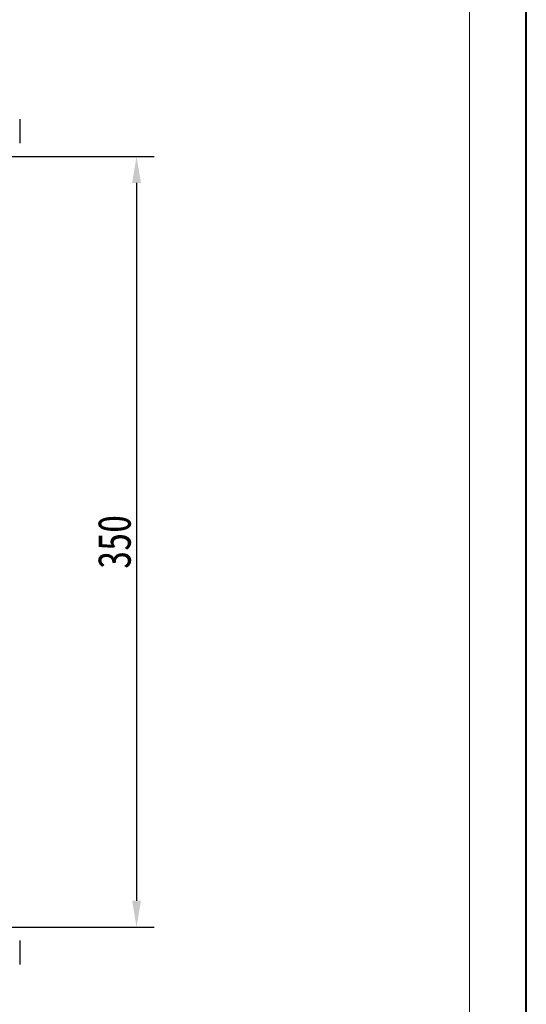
# Model space of a CAD drawing. Header units: millimetres. Extents: x -1374 to 811, y -432 to 1099.
# Tile 19 of 53: x 561 to 791, y -114 to 333. Entities that reach past the tile are written whole.
import ezdxf

# ---------------------------------------------------------------- set-up
doc = ezdxf.new("R2010")
doc.units = ezdxf.units.MM
doc.styles.get("Standard").update_dxf_attribs({"font": '仿宋_GB2312.ttf', "width": 0.8})
doc.dimstyles.new('ISO-60.1', dxfattribs={"dimtxt": 15, "dimasz": 12, "dimexe": 8, "dimexo": 0.625, "dimgap": 2.5, "dimtad": 1, "dimdsep": 46, "dimtxsty": 'Standard', "dimcen": 2.5, "dimadec": 0, "dimazin": 0, "dimtfac": 1, "dimtmove": 0, "dimatfit": 3, "dimfxl": 0, "dimarcsym": 0})

# ---------------------------------------------------------------- blocks, each defined once
blk = doc.blocks.new('*D3932')
at = {"color": 0, "lineweight": -2}
for p, q in [((555.18, 270.96), (622.26, 270.96)), ((614.26, 258.96), (614.26, -67.04)), ((554.7, -79.04), (622.26, -79.04))]:
    blk.add_line(p, q, dxfattribs=at)
at = {"color": 0, "lineweight": 9}
for points in [[(612.26, 258.96), (616.26, 258.96), (614.26, 270.96)], [(612.26, -67.04), (616.26, -67.04), (614.26, -79.04)]]:
    blk.add_solid(points, dxfattribs=at)
at = {"layer": 'Defpoints', "color": 0, "lineweight": 9}
for p in [(554.56, 270.96), (554.07, -79.04), (614.26, -79.04)]:
    blk.add_point(p, dxfattribs=at)
at = {"color": 0, "lineweight": 9, "insert": (604.26, 95.96), "char_height": 15, "attachment_point": 5, "rotation": 90}
blk.add_mtext('350', dxfattribs=at)

msp = doc.modelspace()

# ---------------------------------------------------------------- linework, layer by layer
at = {"color": 7, "lineweight": 40}
msp.add_line((791.206, -432.491), (791.206, 1098.694), dxfattribs=at)
at = {"color": 7, "lineweight": 13}
msp.add_line((765.428, -406.714), (765.428, 1072.916), dxfattribs=at)
at = {"color": 7, "linetype": 'Continuous', "lineweight": 25}
for p, q in [((561.234, 287.961), (561.234, 276.961)), ((561.234, -85.039), (561.234, -96.039))]:
    msp.add_line(p, q, dxfattribs=at)

# ---------------------------------------------------------------- dimensions: what is measured, and where the dimension line sits
at = {"color": 5, "lineweight": 9}
dim = msp.add_linear_dim(base=(614.264, -79.039), p1=(554.557, 270.961), p2=(554.072, -79.039), angle=90, dimstyle='ISO-60.1', dxfattribs=at)
dim.commit()
dim.dimension.update_dxf_attribs({"geometry": '*D3932', "text_midpoint": (604.264, 95.961)})

doc.saveas('drawing.dxf')
